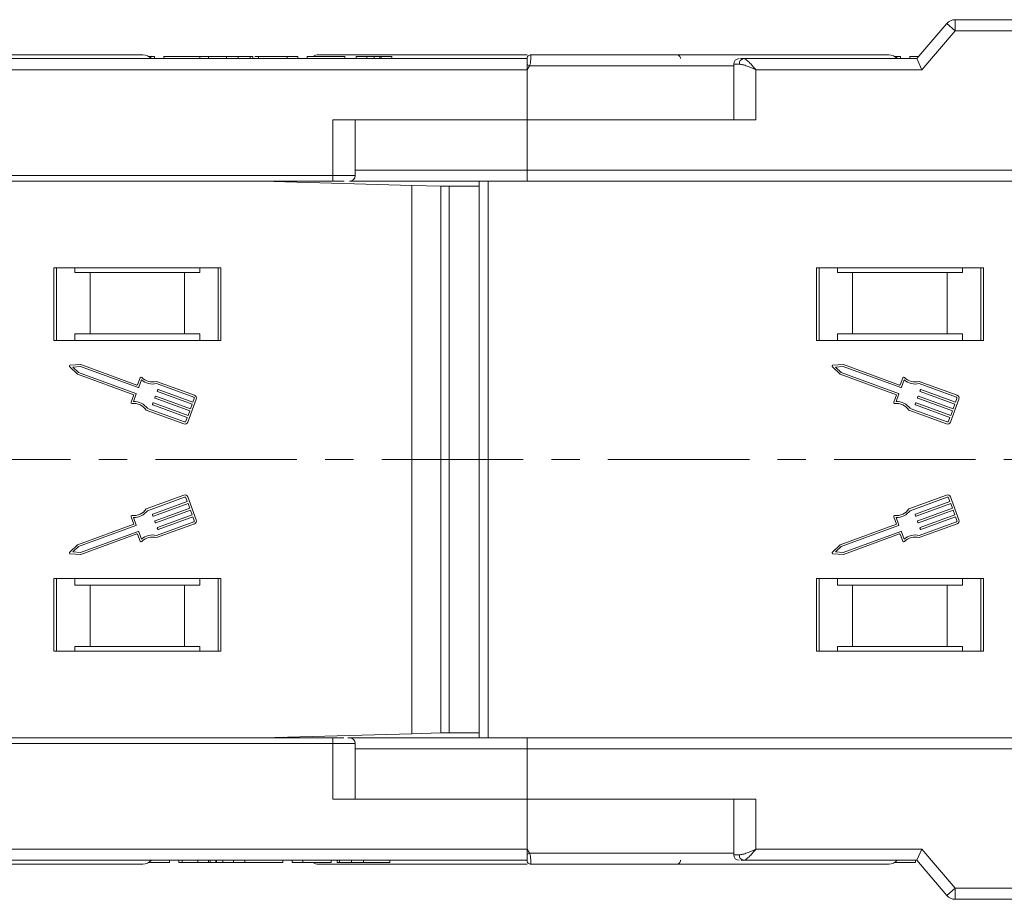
# Model space of a CAD drawing. Header units: millimetres. Extents: x 4016 to 5477, y 50 to 1083.
# Tile 10 of 42: x 4714 to 4803, y 315 to 394. Entities that reach past the tile are written whole.
import ezdxf

# ---------------------------------------------------------------- set-up
doc = ezdxf.new("R2010")
doc.units = ezdxf.units.MM
doc.linetypes.add('CENTERX2', pattern=[20.32, 12.7, -2.54, 2.54, -2.54])

msp = doc.modelspace()

# ---------------------------------------------------------------- linework, layer by layer
at = {"color": 7, "linetype": 'Continuous', "lineweight": 15}
for p, q in [((4797.59, 393.569), (4794.889, 390.419)), ((4798.349, 392.919), (4797.59, 393.569)), ((4798.349, 392.919), (4798.349, 393.919)), ((4850.889, 393.919), (4798.349, 393.919)), ((4795.349, 389.419), (4798.349, 392.919)), ((4798.349, 392.919), (4850.889, 392.919)), ((4759.889, 390.419), (4709.199, 390.419)), ((4726.105, 390.619), (4725.916, 390.619)), ((4726.105, 390.467), (4726.105, 390.619)), ((4726.425, 390.619), (4726.105, 390.619)), ((4730.517, 390.419), (4726.149, 390.419)), ((4726.425, 390.419), (4726.425, 390.619)), ((4727.259, 390.419), (4727.259, 390.619)), ((4730.517, 390.619), (4727.259, 390.619)), ((4730.517, 390.419), (4730.517, 390.619)), ((4731.297, 390.419), (4731.297, 390.619)), ((4734.299, 390.419), (4731.479, 390.419)), ((4732.896, 390.419), (4732.896, 390.619)), ((4733.95, 390.419), (4733.95, 390.619)), ((4735.037, 390.419), (4735.037, 390.619)), ((4735.261, 390.419), (4735.261, 390.619)), ((4755.375, 390.419), (4735.261, 390.419)), ((4735.774, 390.419), (4735.774, 390.619)), ((4738.338, 390.619), (4735.774, 390.619)), ((4738.338, 390.419), (4738.338, 390.619)), ((4739.299, 390.619), (4738.338, 390.619)), ((4739.299, 390.419), (4739.299, 390.619)), ((4740.133, 390.419), (4740.133, 390.619)), ((4743.53, 390.619), (4740.133, 390.619)), ((4743.53, 390.419), (4743.53, 390.619)), ((4745.517, 390.619), (4744.556, 390.619)), ((4744.556, 390.419), (4744.556, 390.619)), ((4745.517, 390.419), (4745.517, 390.619)), ((4746.154, 390.419), (4746.154, 390.619)), ((4746.669, 390.419), (4746.669, 390.619)), ((4746.799, 390.419), (4746.799, 390.619)), ((4746.799, 390.619), (4747.761, 390.619)), ((4747.761, 390.419), (4747.761, 390.619)), ((4759.889, 390.417), (4759.889, 390.419)), ((4760.239, 390.769), (4760.239, 390.769)), ((4794.889, 390.419), (4779.334, 390.419)), ((4793.105, 390.619), (4792.916, 390.619)), ((4793.105, 390.467), (4793.105, 390.619)), ((4793.425, 390.619), (4793.105, 390.619)), ((4794.889, 390.419), (4793.149, 390.419)), ((4793.425, 390.419), (4793.425, 390.619)), ((4794.259, 390.419), (4794.259, 390.619)), ((4795.06, 390.619), (4794.259, 390.619)), ((4794.889, 390.419), (4795.349, 389.419)), ((4710.317, 389.419), (4759.889, 389.419)), ((4760.123, 389.769), (4759.889, 389.419)), ((4759.889, 389.419), (4759.889, 384.919)), ((4778.452, 389.769), (4760.123, 389.769)), ((4778.452, 389.919), (4778.452, 384.919)), ((4778.961, 389.919), (4778.452, 389.919)), ((4780.452, 384.919), (4780.452, 389.419)), ((4780.452, 389.419), (4795.349, 389.419)), ((4759.889, 384.919), (4742.461, 384.919)), ((4742.461, 384.919), (4742.461, 379.919)), ((4744.461, 379.919), (4744.461, 384.919)), ((4759.889, 380.419), (4759.889, 384.919)), ((4759.889, 384.919), (4780.452, 384.919)), ((4759.889, 380.419), (4744.461, 380.419)), ((4850.889, 380.419), (4759.889, 380.419)), ((4759.889, 379.419), (4759.889, 380.419)), ((4742.461, 379.919), (4692.889, 379.919)), ((4692.889, 379.419), (4742.461, 379.419)), ((4736.129, 379.419), (4749.538, 379.042)), ((4736.952, 379.396), (4736.952, 379.419)), ((4737.632, 379.4), (4737.452, 379.417)), ((4737.452, 379.381), (4737.452, 379.417)), ((4737.985, 379.367), (4737.632, 379.4)), ((4737.632, 379.4), (4737.632, 379.376)), ((4742.461, 379.919), (4742.461, 379.419)), ((4744.461, 379.919), (4742.461, 379.919)), ((4755.599, 379.419), (4755.599, 341.919)), ((4756.399, 341.919), (4756.399, 379.419)), ((4850.889, 379.419), (4759.889, 379.419)), ((4749.538, 379.042), (4749.538, 341.919)), ((4752.15, 378.969), (4749.538, 379.042)), ((4752.15, 341.919), (4752.15, 378.969)), ((4752.15, 378.969), (4752.897, 378.969)), ((4752.897, 378.969), (4752.897, 341.919)), ((4755.599, 378.969), (4752.897, 378.969)), ((4732.389, 371.619), (4717.389, 371.619)), ((4717.389, 371.619), (4717.389, 365.119)), ((4717.639, 365.119), (4717.639, 371.619)), ((4719.275, 371.219), (4719.275, 371.619)), ((4730.503, 371.619), (4730.503, 371.219)), ((4732.139, 371.619), (4732.139, 365.119)), ((4732.389, 365.119), (4732.389, 371.619)), ((4800.889, 371.619), (4785.889, 371.619)), ((4785.889, 371.619), (4785.889, 365.119)), ((4786.139, 371.619), (4786.139, 365.119)), ((4787.775, 371.219), (4787.775, 371.619)), ((4799.003, 371.619), (4799.003, 371.219)), ((4800.639, 365.119), (4800.639, 371.619)), ((4800.889, 365.119), (4800.889, 371.619)), ((4719.275, 371.219), (4720.639, 371.219)), ((4720.639, 371.219), (4720.639, 365.719)), ((4729.139, 371.219), (4720.639, 371.219)), ((4729.139, 365.719), (4729.139, 371.219)), ((4729.139, 371.219), (4730.503, 371.219)), ((4789.139, 371.219), (4787.775, 371.219)), ((4789.139, 365.719), (4789.139, 371.219)), ((4797.639, 371.219), (4789.139, 371.219)), ((4797.639, 371.219), (4797.639, 365.719)), ((4799.003, 371.219), (4797.639, 371.219)), ((4749.538, 366.919), (4749.538, 329.795)), ((4752.15, 329.869), (4752.15, 366.919)), ((4752.897, 366.919), (4752.897, 329.869)), ((4755.599, 366.919), (4755.599, 329.419)), ((4756.399, 329.419), (4756.399, 366.919)), ((4719.275, 365.719), (4719.275, 365.119)), ((4720.639, 365.719), (4719.275, 365.719)), ((4729.139, 365.719), (4720.639, 365.719)), ((4730.503, 365.719), (4729.139, 365.719)), ((4730.503, 365.119), (4730.503, 365.719)), ((4787.775, 365.719), (4789.139, 365.719)), ((4787.775, 365.119), (4787.775, 365.719)), ((4789.139, 365.719), (4797.639, 365.719)), ((4797.639, 365.719), (4799.003, 365.719)), ((4799.003, 365.719), (4799.003, 365.119)), ((4717.389, 365.119), (4732.389, 365.119)), ((4785.889, 365.119), (4800.889, 365.119)), ((4718.814, 362.738), (4719.508, 362.088)), ((4719.821, 362.944), (4718.871, 362.895)), ((4719.794, 362.76), (4719.095, 362.724)), ((4719.095, 362.724), (4719.606, 362.246)), ((4724.954, 360.875), (4719.794, 362.76)), ((4724.846, 361.109), (4719.821, 362.944)), ((4787.314, 362.738), (4788.008, 362.088)), ((4788.321, 362.944), (4787.371, 362.895)), ((4788.294, 362.76), (4787.595, 362.724)), ((4787.595, 362.724), (4788.106, 362.246)), ((4793.454, 360.875), (4788.294, 362.76)), ((4793.346, 361.109), (4788.321, 362.944)), ((4719.508, 362.088), (4724.575, 360.236)), ((4719.606, 362.246), (4724.767, 360.361)), ((4725.131, 361.756), (4724.904, 361.136)), ((4788.008, 362.088), (4793.075, 360.236)), ((4788.106, 362.246), (4793.267, 360.361)), ((4793.631, 361.756), (4793.404, 361.136)), ((4725.255, 361.564), (4725.013, 360.902)), ((4729.952, 360.02), (4726.608, 361.241)), ((4730.015, 360.191), (4726.617, 361.432)), ((4793.755, 361.564), (4793.513, 360.902)), ((4798.452, 360.02), (4795.108, 361.241)), ((4798.515, 360.191), (4795.117, 361.432)), ((4724.575, 360.236), (4724.333, 359.574)), ((4724.794, 360.302), (4724.552, 359.64)), ((4726.467, 359.982), (4726.499, 360.068)), ((4726.557, 360.095), (4729.662, 358.96)), ((4726.686, 360.582), (4726.718, 360.667)), ((4729.819, 359.389), (4726.714, 360.523)), ((4726.776, 360.694), (4729.881, 359.56)), ((4793.075, 360.236), (4792.833, 359.574)), ((4793.294, 360.302), (4793.052, 359.64)), ((4794.967, 359.982), (4794.999, 360.068)), ((4795.057, 360.095), (4798.162, 358.96)), ((4795.186, 360.582), (4795.218, 360.667)), ((4798.319, 359.389), (4795.214, 360.523)), ((4795.276, 360.694), (4798.381, 359.56)), ((4726.248, 359.382), (4726.28, 359.468)), ((4729.38, 358.189), (4726.275, 359.324)), ((4726.338, 359.495), (4729.443, 358.361)), ((4729.6, 358.789), (4726.495, 359.924)), ((4729.427, 357.784), (4730.178, 359.84)), ((4729.662, 358.96), (4729.819, 359.389)), ((4729.881, 359.56), (4730.006, 359.903)), ((4794.748, 359.382), (4794.78, 359.468)), ((4797.88, 358.189), (4794.775, 359.324)), ((4794.838, 359.495), (4797.943, 358.361)), ((4798.1, 358.789), (4794.995, 359.924)), ((4797.927, 357.784), (4798.678, 359.84)), ((4798.162, 358.96), (4798.319, 359.389)), ((4798.381, 359.56), (4798.506, 359.903)), ((4725.679, 358.862), (4729.076, 357.621)), ((4725.795, 359.014), (4729.138, 357.792)), ((4729.255, 357.847), (4729.38, 358.189)), ((4729.443, 358.361), (4729.6, 358.789)), ((4794.179, 358.862), (4797.576, 357.621)), ((4794.295, 359.014), (4797.638, 357.792)), ((4797.755, 357.847), (4797.88, 358.189)), ((4797.943, 358.361), (4798.1, 358.789)), ((4729.076, 351.216), (4725.679, 349.975)), ((4797.576, 351.216), (4794.179, 349.975)), ((4725.795, 349.823), (4729.138, 351.045)), ((4729.38, 350.648), (4726.275, 349.513)), ((4726.338, 349.342), (4729.443, 350.477)), ((4729.255, 350.99), (4729.38, 350.648)), ((4730.178, 348.997), (4729.427, 351.053)), ((4729.443, 350.477), (4729.6, 350.048)), ((4794.295, 349.823), (4797.638, 351.045)), ((4797.88, 350.648), (4794.775, 349.513)), ((4794.838, 349.342), (4797.943, 350.477)), ((4797.755, 350.99), (4797.88, 350.648)), ((4798.678, 348.997), (4797.927, 351.053)), ((4797.943, 350.477), (4798.1, 350.048)), ((4726.248, 349.455), (4726.28, 349.369)), ((4729.6, 350.048), (4726.495, 348.914)), ((4726.557, 348.742), (4729.662, 349.877)), ((4729.819, 349.449), (4726.714, 348.314)), ((4729.662, 349.877), (4729.819, 349.449)), ((4794.748, 349.455), (4794.78, 349.369)), ((4798.1, 350.048), (4794.995, 348.914)), ((4795.057, 348.742), (4798.162, 349.877)), ((4798.319, 349.449), (4795.214, 348.314)), ((4798.162, 349.877), (4798.319, 349.449)), ((4724.575, 348.601), (4719.508, 346.75)), ((4719.606, 346.591), (4724.767, 348.477)), ((4724.333, 349.264), (4724.575, 348.601)), ((4724.794, 348.535), (4724.552, 349.197)), ((4726.467, 348.855), (4726.499, 348.77)), ((4729.952, 348.818), (4726.608, 347.596)), ((4726.617, 347.405), (4730.015, 348.646)), ((4726.776, 348.143), (4729.881, 349.277)), ((4729.881, 349.277), (4730.006, 348.935)), ((4793.075, 348.601), (4788.008, 346.75)), ((4788.106, 346.591), (4793.267, 348.477)), ((4792.833, 349.264), (4793.075, 348.601)), ((4793.294, 348.535), (4793.052, 349.197)), ((4794.967, 348.855), (4794.999, 348.77)), ((4798.452, 348.818), (4795.108, 347.596)), ((4795.117, 347.405), (4798.515, 348.646)), ((4795.276, 348.143), (4798.381, 349.277)), ((4798.381, 349.277), (4798.506, 348.935)), ((4724.954, 347.963), (4719.794, 346.077)), ((4719.821, 345.893), (4724.846, 347.729)), ((4724.904, 347.702), (4725.131, 347.082)), ((4725.255, 347.273), (4725.013, 347.935)), ((4726.686, 348.256), (4726.718, 348.17)), ((4793.454, 347.963), (4788.294, 346.077)), ((4788.321, 345.893), (4793.346, 347.729)), ((4793.404, 347.702), (4793.631, 347.082)), ((4793.755, 347.273), (4793.513, 347.935)), ((4795.186, 348.256), (4795.218, 348.17)), ((4719.508, 346.75), (4718.814, 346.1)), ((4788.008, 346.75), (4787.314, 346.1)), ((4718.871, 345.942), (4719.821, 345.893)), ((4719.095, 346.113), (4719.606, 346.591)), ((4719.794, 346.077), (4719.095, 346.113)), ((4787.371, 345.942), (4788.321, 345.893)), ((4787.595, 346.113), (4788.106, 346.591)), ((4788.294, 346.077), (4787.595, 346.113)), ((4732.389, 343.719), (4717.389, 343.719)), ((4717.389, 343.719), (4717.389, 337.219)), ((4717.639, 337.219), (4717.639, 343.719)), ((4719.275, 343.719), (4719.275, 343.119)), ((4730.503, 343.119), (4730.503, 343.719)), ((4732.139, 343.719), (4732.139, 337.219)), ((4732.389, 337.219), (4732.389, 343.719)), ((4800.889, 343.719), (4785.889, 343.719)), ((4785.889, 343.719), (4785.889, 337.219)), ((4786.139, 343.719), (4786.139, 337.219)), ((4787.775, 343.119), (4787.775, 343.719)), ((4799.003, 343.719), (4799.003, 343.119)), ((4800.639, 337.219), (4800.639, 343.719)), ((4800.889, 337.219), (4800.889, 343.719)), ((4719.275, 343.119), (4720.639, 343.119)), ((4720.639, 343.119), (4720.639, 337.619)), ((4720.639, 343.119), (4729.139, 343.119)), ((4729.139, 337.619), (4729.139, 343.119)), ((4729.139, 343.119), (4730.503, 343.119)), ((4789.139, 343.119), (4787.775, 343.119)), ((4789.139, 337.619), (4789.139, 343.119)), ((4797.639, 343.119), (4789.139, 343.119)), ((4799.003, 343.119), (4797.639, 343.119)), ((4797.639, 343.119), (4797.639, 337.619)), ((4717.389, 337.219), (4732.389, 337.219)), ((4720.639, 337.619), (4719.275, 337.619)), ((4719.275, 337.219), (4719.275, 337.619)), ((4720.639, 337.619), (4729.139, 337.619)), ((4730.503, 337.619), (4729.139, 337.619)), ((4730.503, 337.619), (4730.503, 337.219)), ((4785.889, 337.219), (4800.889, 337.219)), ((4787.775, 337.619), (4789.139, 337.619)), ((4787.775, 337.219), (4787.775, 337.619)), ((4789.139, 337.619), (4797.639, 337.619)), ((4797.639, 337.619), (4799.003, 337.619)), ((4799.003, 337.619), (4799.003, 337.219)), ((4749.538, 329.795), (4752.15, 329.869)), ((4752.897, 329.869), (4752.15, 329.869)), ((4752.897, 329.869), (4755.599, 329.869)), ((4742.461, 329.419), (4692.889, 329.419)), ((4749.538, 329.795), (4736.129, 329.419)), ((4736.952, 329.419), (4736.952, 329.442)), ((4737.452, 329.421), (4737.452, 329.456)), ((4737.452, 329.421), (4737.632, 329.438)), ((4737.632, 329.438), (4737.985, 329.471)), ((4737.632, 329.461), (4737.632, 329.438)), ((4742.461, 328.919), (4742.461, 329.419)), ((4759.889, 329.419), (4759.889, 328.419)), ((4759.889, 329.419), (4850.889, 329.419)), ((4692.889, 328.919), (4742.461, 328.919)), ((4742.461, 328.919), (4742.461, 323.919)), ((4742.461, 328.919), (4744.461, 328.919)), ((4744.461, 323.919), (4744.461, 328.919)), ((4744.461, 328.419), (4759.889, 328.419)), ((4759.889, 323.919), (4759.889, 328.419)), ((4759.889, 328.419), (4850.889, 328.419)), ((4742.461, 323.919), (4759.889, 323.919)), ((4759.889, 323.919), (4759.889, 319.419)), ((4780.452, 323.919), (4759.889, 323.919)), ((4778.452, 323.919), (4778.452, 318.919)), ((4780.452, 319.419), (4780.452, 323.919)), ((4759.889, 319.419), (4710.317, 319.419)), ((4759.889, 319.419), (4760.123, 319.069)), ((4795.349, 319.419), (4780.452, 319.419)), ((4794.889, 318.419), (4795.349, 319.419)), ((4798.349, 315.919), (4795.349, 319.419)), ((4709.199, 318.419), (4759.889, 318.419)), ((4726.149, 318.419), (4730.889, 318.419)), ((4727.771, 318.419), (4727.771, 318.219)), ((4728.605, 318.219), (4728.605, 318.419)), ((4728.925, 318.219), (4728.925, 318.419)), ((4730.325, 318.219), (4730.325, 318.419)), ((4731.286, 318.419), (4731.286, 318.219)), ((4731.417, 318.419), (4731.417, 318.219)), ((4731.932, 318.419), (4731.932, 318.219)), ((4732.002, 318.419), (4732.002, 318.219)), ((4732.569, 318.419), (4732.569, 318.219)), ((4732.569, 318.419), (4742.825, 318.419)), ((4733.53, 318.219), (4733.53, 318.419)), ((4734.556, 318.219), (4734.556, 318.419)), ((4737.953, 318.219), (4737.953, 318.419)), ((4738.786, 318.219), (4738.786, 318.419)), ((4739.748, 318.219), (4739.748, 318.419)), ((4742.312, 318.219), (4742.312, 318.419)), ((4742.825, 318.219), (4742.825, 318.419)), ((4743.048, 318.419), (4743.048, 318.219)), ((4743.786, 318.419), (4746.607, 318.419)), ((4744.136, 318.419), (4744.136, 318.219)), ((4745.19, 318.419), (4745.19, 318.219)), ((4747.569, 318.419), (4747.569, 318.219)), ((4747.569, 318.419), (4755.375, 318.419)), ((4760.123, 319.069), (4778.452, 319.069)), ((4778.961, 318.919), (4778.452, 318.919)), ((4779.122, 318.419), (4779.334, 318.419)), ((4779.334, 318.419), (4794.889, 318.419)), ((4793.149, 318.419), (4794.889, 318.419)), ((4794.771, 318.419), (4794.771, 318.219)), ((4794.889, 318.419), (4797.59, 315.268)), ((4727.771, 318.219), (4725.916, 318.219)), ((4728.925, 318.219), (4728.605, 318.219)), ((4730.325, 318.219), (4728.925, 318.219)), ((4731.286, 318.219), (4730.325, 318.219)), ((4732.002, 318.219), (4731.915, 318.219)), ((4733.53, 318.219), (4732.569, 318.219)), ((4737.953, 318.219), (4734.556, 318.219)), ((4739.748, 318.219), (4738.786, 318.219)), ((4742.312, 318.219), (4739.748, 318.219)), ((4760.239, 318.069), (4760.239, 318.069)), ((4794.771, 318.219), (4792.916, 318.219)), ((4797.59, 315.268), (4798.349, 315.919)), ((4850.889, 315.919), (4798.349, 315.919)), ((4798.349, 315.919), (4798.349, 314.919)), ((4798.349, 314.919), (4850.889, 314.919))]:
    msp.add_line(p, q, dxfattribs=at)
at = {"color": 1, "linetype": 'CENTERX2', "lineweight": 13}
msp.add_line((5328.502, 354.419), (4492.45, 354.419), dxfattribs=at)
at = {"color": 7, "linetype": 'Continuous', "lineweight": 15, "flags": 128}
msp.add_lwpolyline([(4759.889, 318.419), (4759.889, 318.419)], dxfattribs=at)
at = {"color": 7, "linetype": 'Continuous', "lineweight": 15}
for centre, radius, start, end in [((4798.349, 392.919), 1, 90, 139.39871), ((4725.389, 389.769), 1, 40.5416, 90), ((4741.169, 389.769), 1, 90, 121.78833), ((4760.239, 390.419), 0.35, 89.99809, 179.99965), ((4773.319, 390.419), 0.35, 0.00041, 90.00191), ((4778.952, 389.919), 0.5, 90, 180), ((4779.409, 389.974), 0.451, 99.5202, 187.08135), ((4792.389, 389.769), 1, 40.5416, 90), ((4724.345, 322.841), 75.89, 61.87179, 62.07191), ((4743.961, 379.919), 0.5, 270, 0), ((4718.876, 362.804), 0.0912, 92.951, 226.90808), ((4787.376, 362.804), 0.0912, 92.951, 226.90808), ((4725.216, 361.724), 0.0912, 44.41454, 159.92954), ((4726.25, 362.737), 1.355, 224.41454, 285.7472), ((4793.716, 361.724), 0.0912, 44.41454, 159.92954), ((4794.75, 362.737), 1.355, 224.41454, 285.7472), ((4724.861, 361.151), 0.0456, 249.92954, 339.92954), ((4724.97, 360.917), 0.0456, 249.92954, 339.92954), ((4726.25, 362.737), 1.538, 229.69289, 283.48884), ((4793.361, 361.151), 0.0456, 249.92954, 339.92954), ((4793.47, 360.917), 0.0456, 249.92954, 339.92954), ((4794.75, 362.737), 1.538, 229.69289, 283.48884), ((4724.751, 360.318), 0.0456, 339.92954, 69.92954), ((4726.51, 359.966), 0.0456, 159.92954, 249.92954), ((4726.541, 360.052), 0.0456, 69.92954, 159.92954), ((4726.729, 360.566), 0.0456, 159.92954, 249.92954), ((4726.761, 360.652), 0.0456, 69.92954, 159.92954), ((4729.921, 359.934), 0.0912, 339.92954, 69.92954), ((4729.921, 359.934), 0.274, 339.92954, 69.92954), ((4793.251, 360.318), 0.0456, 339.92954, 69.92954), ((4795.01, 359.966), 0.0456, 159.92954, 249.92954), ((4795.041, 360.052), 0.0456, 69.92954, 159.92954), ((4795.229, 360.566), 0.0456, 159.92954, 249.92954), ((4795.261, 360.652), 0.0456, 69.92954, 159.92954), ((4798.421, 359.934), 0.0912, 339.92954, 69.92954), ((4798.421, 359.934), 0.274, 339.92954, 69.92954), ((4724.419, 359.542), 0.0912, 159.92954, 275.44455), ((4724.556, 358.102), 1.355, 34.11188, 95.44455), ((4724.556, 358.102), 1.538, 36.37025, 90.1662), ((4726.291, 359.367), 0.0456, 159.92954, 249.92954), ((4726.322, 359.452), 0.0456, 69.92954, 159.92954), ((4792.919, 359.542), 0.0912, 159.92954, 275.44455), ((4793.056, 358.102), 1.355, 34.11188, 95.44455), ((4793.056, 358.102), 1.538, 36.37025, 90.1662), ((4794.791, 359.367), 0.0456, 159.92954, 249.92954), ((4794.822, 359.452), 0.0456, 69.92954, 159.92954), ((4729.17, 357.878), 0.274, 249.92954, 339.92954), ((4729.17, 357.878), 0.0912, 249.92954, 339.92954), ((4797.67, 357.878), 0.274, 249.92954, 339.92954), ((4797.67, 357.878), 0.0912, 249.92954, 339.92954), ((4729.17, 350.959), 0.274, 20.07046, 110.07046), ((4797.67, 350.959), 0.274, 20.07046, 110.07046), ((4729.17, 350.959), 0.0912, 20.07046, 110.07046), ((4797.67, 350.959), 0.0912, 20.07046, 110.07046), ((4724.419, 349.295), 0.0912, 84.55545, 200.07046), ((4724.556, 350.735), 1.355, 264.55545, 325.88812), ((4724.556, 350.735), 1.538, 269.8338, 323.62975), ((4726.291, 349.471), 0.0456, 110.07046, 200.07046), ((4726.322, 349.385), 0.0456, 200.07046, 290.07046), ((4792.919, 349.295), 0.0912, 84.55545, 200.07046), ((4793.056, 350.735), 1.355, 264.55545, 325.88812), ((4793.056, 350.735), 1.538, 269.8338, 323.62975), ((4794.791, 349.471), 0.0456, 110.07046, 200.07046), ((4794.822, 349.385), 0.0456, 200.07046, 290.07046), ((4724.751, 348.519), 0.0456, 290.07046, 20.07046), ((4726.51, 348.871), 0.0456, 110.07046, 200.07046), ((4726.541, 348.785), 0.0456, 200.07046, 290.07046), ((4729.921, 348.903), 0.0912, 290.07046, 20.07046), ((4729.921, 348.903), 0.274, 290.07046, 20.07046), ((4793.251, 348.519), 0.0456, 290.07046, 20.07046), ((4795.01, 348.871), 0.0456, 110.07046, 200.07046), ((4795.041, 348.785), 0.0456, 200.07046, 290.07046), ((4798.421, 348.903), 0.0912, 290.07046, 20.07046), ((4798.421, 348.903), 0.274, 290.07046, 20.07046), ((4724.861, 347.686), 0.0456, 20.07046, 110.07046), ((4724.97, 347.92), 0.0456, 20.07046, 110.07046), ((4726.25, 346.101), 1.538, 76.51116, 130.30711), ((4726.729, 348.271), 0.0456, 110.07046, 200.07046), ((4726.761, 348.186), 0.0456, 200.07046, 290.07046), ((4793.361, 347.686), 0.0456, 20.07046, 110.07046), ((4793.47, 347.92), 0.0456, 20.07046, 110.07046), ((4794.75, 346.101), 1.538, 76.51116, 130.30711), ((4795.229, 348.271), 0.0456, 110.07046, 200.07046), ((4795.261, 348.186), 0.0456, 200.07046, 290.07046), ((4725.216, 347.113), 0.0912, 200.07046, 315.58546), ((4726.25, 346.101), 1.355, 74.2528, 135.58546), ((4793.716, 347.113), 0.0912, 200.07046, 315.58546), ((4794.75, 346.101), 1.355, 74.2528, 135.58546), ((4718.876, 346.033), 0.0912, 133.09192, 267.049), ((4787.376, 346.033), 0.0912, 133.09192, 267.049), ((4743.961, 328.919), 0.5, 360, 90), ((4725.389, 319.069), 1, 270, 319.4584), ((4724.345, 385.996), 75.89, 297.92809, 298.12821), ((4760.239, 318.419), 0.35, 180.00057, 270.00191), ((4773.319, 318.419), 0.35, 269.99809, 359.99959), ((4778.952, 318.919), 0.5, 180, 270), ((4779.409, 318.863), 0.451, 172.91865, 260.4798), ((4792.389, 319.069), 1, 270, 319.4584), ((4741.169, 319.069), 1, 238.21167, 270), ((4798.349, 315.919), 1, 220.60129, 270)]:
    msp.add_arc(centre, radius, start, end, dxfattribs=at)
for points, knots in [([(4725.389, 390.769), (4725.343, 390.769), (4725.249, 390.769), (4724.479, 390.769), (4723.312, 390.769), (4721.841, 390.769), (4720.193, 390.769), (4718.254, 390.769), (4715.297, 390.769), (4711.863, 390.769), (4708.086, 390.769), (4704.85, 390.769), (4701.207, 390.769), (4697.218, 390.769), (4694.552, 390.769), (4693.239, 390.769)], [0, 0, 0, 0, 0.077726, 0.157824, 0.240135, 0.304454, 0.368763, 0.43443, 0.500087, 0.631237, 0.695556, 0.759865, 0.842185, 0.922281, 1, 1, 1, 1]), ([(4732.896, 390.619), (4732.763, 390.619), (4732.359, 390.619), (4731.704, 390.619), (4731.086, 390.619), (4730.658, 390.619), (4730.527, 390.619), (4730.519, 390.619), (4730.517, 390.619)], [0, 0, 0, 0, 0.101398, 0.306996, 0.506144, 0.685262, 0.924557, 1, 1, 1, 1]), ([(4733.95, 390.619), (4733.888, 390.619), (4733.763, 390.619), (4733.579, 390.619), (4733.404, 390.619), (4733.236, 390.619), (4733.067, 390.619), (4732.953, 390.619), (4732.896, 390.619)], [0, 0, 0, 0, 0.185429, 0.37219, 0.527708, 0.683877, 0.841678, 1, 1, 1, 1]), ([(4735.037, 390.619), (4734.978, 390.619), (4734.858, 390.619), (4734.541, 390.619), (4734.22, 390.619), (4733.979, 390.619), (4733.95, 390.619)], [0, 0, 0, 0, 0.250896, 0.502166, 0.940512, 1, 1, 1, 1]), ([(4735.261, 390.619), (4735.26, 390.619), (4735.259, 390.619), (4735.245, 390.619), (4735.22, 390.619), (4735.179, 390.619), (4735.122, 390.619), (4735.066, 390.619), (4735.037, 390.619)], [0, 0, 0, 0, 0.1539502, 0.3081809, 0.478699, 0.6499612, 0.8242026, 1, 1, 1, 1]), ([(4735.774, 390.619), (4735.694, 390.619), (4735.609, 390.619), (4735.44, 390.619), (4735.43, 390.619)], [0, 0, 0, 0, 0.939893, 1, 1, 1, 1]), ([(4759.889, 390.769), (4759.422, 390.769), (4757.963, 390.769), (4755.651, 390.769), (4752.984, 390.769), (4749.707, 390.769), (4746.918, 390.769), (4744.717, 390.769), (4743.245, 390.769), (4742.079, 390.769), (4741.308, 390.769), (4741.215, 390.769), (4741.169, 390.769)], [0, 0, 0, 0, 0.041736, 0.130335, 0.220805, 0.311261, 0.491949, 0.580563, 0.669162, 0.782576, 0.892928, 1, 1, 1, 1]), ([(4745.517, 390.619), (4745.52, 390.619), (4745.525, 390.619), (4745.574, 390.619), (4745.665, 390.619), (4745.782, 390.619), (4745.949, 390.619), (4746.076, 390.619), (4746.154, 390.619)], [0, 0, 0, 0, 0.292027, 0.504854, 0.613905, 0.723685, 0.829816, 1, 1, 1, 1]), ([(4746.154, 390.619), (4746.196, 390.619), (4746.28, 390.619), (4746.39, 390.619), (4746.484, 390.619), (4746.556, 390.619), (4746.619, 390.619), (4746.652, 390.619), (4746.669, 390.619)], [0, 0, 0, 0, 0.202387, 0.410907, 0.557829, 0.709472, 0.853224, 1, 1, 1, 1]), ([(4746.669, 390.619), (4746.688, 390.619), (4746.726, 390.619), (4746.754, 390.619), (4746.774, 390.619), (4746.786, 390.619), (4746.795, 390.619), (4746.798, 390.619), (4746.799, 390.619)], [0, 0, 0, 0, 0.193806, 0.393127, 0.544069, 0.695412, 0.847613, 1, 1, 1, 1]), ([(4759.889, 389.893), (4759.889, 389.986), (4759.889, 390.171), (4759.889, 390.332), (4759.889, 390.363), (4759.889, 390.372)], [0, 0, 0, 0, 0.412979, 0.825987, 1, 1, 1, 1]), ([(4760.239, 390.769), (4760.239, 390.761), (4760.24, 390.748), (4760.239, 390.645), (4760.237, 390.499), (4760.226, 390.315), (4760.206, 390.133), (4760.177, 389.946), (4760.14, 389.824), (4760.123, 389.769)], [0, 0, 0, 0, 0.172016, 0.312756, 0.499599, 0.630391, 0.758026, 0.889228, 1, 1, 1, 1]), ([(4792.389, 390.769), (4792.343, 390.769), (4792.249, 390.769), (4791.479, 390.769), (4790.312, 390.769), (4788.841, 390.769), (4787.193, 390.769), (4785.254, 390.769), (4782.297, 390.769), (4778.863, 390.769), (4775.086, 390.769), (4771.85, 390.769), (4768.207, 390.769), (4764.218, 390.769), (4761.552, 390.769), (4760.239, 390.769)], [0, 0, 0, 0, 0.077726, 0.157824, 0.240135, 0.304454, 0.368763, 0.43443, 0.500087, 0.631237, 0.695556, 0.759865, 0.842185, 0.922281, 1, 1, 1, 1]), ([(4779.334, 390.419), (4779.217, 390.419), (4779.091, 390.419), (4779.056, 390.419), (4779.054, 390.419)], [0, 0, 0, 0, 0.93147, 1, 1, 1, 1]), ([(4779.334, 390.419), (4779.402, 390.402), (4779.546, 390.366), (4779.825, 390.116), (4780.134, 389.786), (4780.346, 389.541), (4780.452, 389.419)], [0, 0, 0, 0, 0.23435, 0.498195, 0.748869, 1, 1, 1, 1]), ([(4780.452, 389.419), (4780.182, 389.535), (4779.764, 389.716), (4779.266, 389.887), (4779.056, 389.909), (4778.961, 389.919)], [0, 0, 0, 0, 0.4984129, 0.772928, 1, 1, 1, 1]), ([(4742.461, 379.419), (4742.619, 379.419), (4742.945, 379.419), (4743.306, 379.419), (4743.449, 379.419), (4743.482, 379.419)], [0, 0, 0, 0, 0.421218, 0.866389, 1, 1, 1, 1]), ([(4759.889, 379.419), (4758.568, 379.419), (4755.885, 379.419), (4751.86, 379.419), (4748.193, 379.419), (4745.548, 379.419), (4744.285, 379.419), (4743.961, 379.419)], [0, 0, 0, 0, 0.237768, 0.48291, 0.734957, 0.931973, 1, 1, 1, 1]), ([(4743.442, 329.419), (4743.422, 329.419), (4743.29, 329.419), (4742.944, 329.419), (4742.619, 329.419), (4742.461, 329.419)], [0, 0, 0, 0, 0.086648, 0.555949, 1, 1, 1, 1]), ([(4743.792, 329.419), (4744.172, 329.419), (4745.489, 329.419), (4748.192, 329.419), (4751.86, 329.419), (4755.885, 329.419), (4758.568, 329.419), (4759.889, 329.419)], [0, 0, 0, 0, 0.078774, 0.273543, 0.522647, 0.764968, 1, 1, 1, 1]), ([(4778.961, 318.919), (4779.056, 318.928), (4779.266, 318.95), (4779.764, 319.122), (4780.182, 319.302), (4780.452, 319.419)], [0, 0, 0, 0, 0.227063, 0.501587, 1, 1, 1, 1]), ([(4780.452, 319.419), (4780.346, 319.296), (4780.134, 319.051), (4779.825, 318.721), (4779.546, 318.471), (4779.402, 318.435), (4779.334, 318.419)], [0, 0, 0, 0, 0.251519, 0.501784, 0.765632, 1, 1, 1, 1]), ([(4759.889, 318.419), (4759.889, 318.43), (4759.889, 318.452), (4759.889, 318.624), (4759.889, 318.809), (4759.889, 318.925), (4759.889, 318.944)], [0, 0, 0, 0, 0.313357, 0.626713, 0.94007, 1, 1, 1, 1]), ([(4760.123, 319.069), (4760.14, 319.012), (4760.177, 318.889), (4760.206, 318.703), (4760.226, 318.521), (4760.237, 318.338), (4760.239, 318.192), (4760.24, 318.089), (4760.239, 318.076), (4760.239, 318.069)], [0, 0, 0, 0, 0.111798, 0.24433, 0.368648, 0.500401, 0.687223, 0.827968, 1, 1, 1, 1]), ([(4693.239, 318.069), (4694.552, 318.069), (4697.218, 318.069), (4701.207, 318.069), (4704.85, 318.069), (4708.086, 318.069), (4710.911, 318.069), (4713.573, 318.069), (4716.851, 318.069), (4719.639, 318.069), (4721.841, 318.069), (4723.313, 318.069), (4724.479, 318.069), (4725.249, 318.069), (4725.343, 318.069), (4725.389, 318.069)], [0, 0, 0, 0, 0.077724, 0.157824, 0.240135, 0.304454, 0.368763, 0.43443, 0.500087, 0.631237, 0.695556, 0.759865, 0.842185, 0.922283, 1, 1, 1, 1]), ([(4731.286, 318.219), (4731.288, 318.219), (4731.291, 318.219), (4731.301, 318.219), (4731.315, 318.219), (4731.335, 318.219), (4731.365, 318.219), (4731.399, 318.219), (4731.417, 318.219)], [0, 0, 0, 0, 0.155996, 0.312125, 0.480895, 0.650212, 0.823248, 1, 1, 1, 1]), ([(4731.417, 318.219), (4731.457, 318.219), (4731.533, 318.219), (4731.703, 318.219), (4731.838, 318.219), (4731.915, 318.219), (4731.932, 318.219)], [0, 0, 0, 0, 0.330398, 0.624767, 0.917361, 1, 1, 1, 1]), ([(4731.932, 318.219), (4732.019, 318.219), (4732.158, 318.219), (4732.333, 318.219), (4732.453, 318.219), (4732.563, 318.219), (4732.566, 318.219), (4732.569, 318.219)], [0, 0, 0, 0, 0.189329, 0.302222, 0.415612, 0.548732, 1, 1, 1, 1]), ([(4733.53, 318.219), (4733.554, 318.219), (4733.68, 318.219), (4734.033, 318.219), (4734.37, 318.219), (4734.556, 318.219)], [0, 0, 0, 0, 0.093087, 0.498871, 1, 1, 1, 1]), ([(4741.169, 318.069), (4741.215, 318.069), (4741.308, 318.069), (4742.079, 318.069), (4743.245, 318.069), (4744.716, 318.069), (4746.364, 318.069), (4748.305, 318.069), (4751.259, 318.069), (4754.705, 318.069), (4757.964, 318.069), (4759.422, 318.069), (4759.889, 318.069)], [0, 0, 0, 0, 0.107085, 0.217437, 0.330838, 0.419452, 0.508051, 0.598521, 0.688977, 0.869665, 0.958278, 1, 1, 1, 1]), ([(4742.825, 318.219), (4742.825, 318.219), (4742.826, 318.219), (4742.841, 318.219), (4742.866, 318.219), (4742.907, 318.219), (4742.964, 318.219), (4743.02, 318.219), (4743.048, 318.219)], [0, 0, 0, 0, 0.15395, 0.308181, 0.478699, 0.649961, 0.824203, 1, 1, 1, 1]), ([(4743.048, 318.219), (4743.108, 318.219), (4743.228, 318.219), (4743.545, 318.219), (4743.866, 318.219), (4744.107, 318.219), (4744.136, 318.219)], [0, 0, 0, 0, 0.2508959, 0.5021661, 0.9405117, 1, 1, 1, 1]), ([(4744.136, 318.219), (4744.198, 318.219), (4744.322, 318.219), (4744.506, 318.219), (4744.682, 318.219), (4744.85, 318.219), (4745.019, 318.219), (4745.133, 318.219), (4745.19, 318.219)], [0, 0, 0, 0, 0.185429, 0.37219, 0.527708, 0.683877, 0.841678, 1, 1, 1, 1]), ([(4745.19, 318.219), (4745.323, 318.219), (4745.727, 318.219), (4746.381, 318.219), (4747, 318.219), (4747.427, 318.219), (4747.558, 318.219), (4747.567, 318.219), (4747.569, 318.219)], [0, 0, 0, 0, 0.101398, 0.306996, 0.506144, 0.685262, 0.924557, 1, 1, 1, 1]), ([(4760.239, 318.069), (4761.552, 318.069), (4764.218, 318.069), (4768.207, 318.069), (4771.85, 318.069), (4775.086, 318.069), (4777.911, 318.069), (4780.573, 318.069), (4783.851, 318.069), (4786.639, 318.069), (4788.841, 318.069), (4790.313, 318.069), (4791.479, 318.069), (4792.249, 318.069), (4792.343, 318.069), (4792.389, 318.069)], [0, 0, 0, 0, 0.077724, 0.157824, 0.240135, 0.304454, 0.368763, 0.43443, 0.500087, 0.631237, 0.695556, 0.759865, 0.842185, 0.922283, 1, 1, 1, 1])]:
    msp.add_open_spline(points, degree=3, knots=knots, dxfattribs=at)
for points in [[(4755.375, 390.419), (4755.485, 390.419), (4755.704, 390.419), (4755.74, 390.419), (4755.757, 390.419)], [(4759.889, 389.419), (4759.889, 389.501), (4759.889, 389.667), (4759.889, 389.818), (4759.889, 389.893)], [(4759.889, 318.944), (4759.889, 319.019), (4759.889, 319.17), (4759.889, 319.336), (4759.889, 319.419)]]:
    msp.add_open_spline(points, degree=3, dxfattribs=at)

doc.saveas('drawing.dxf')
